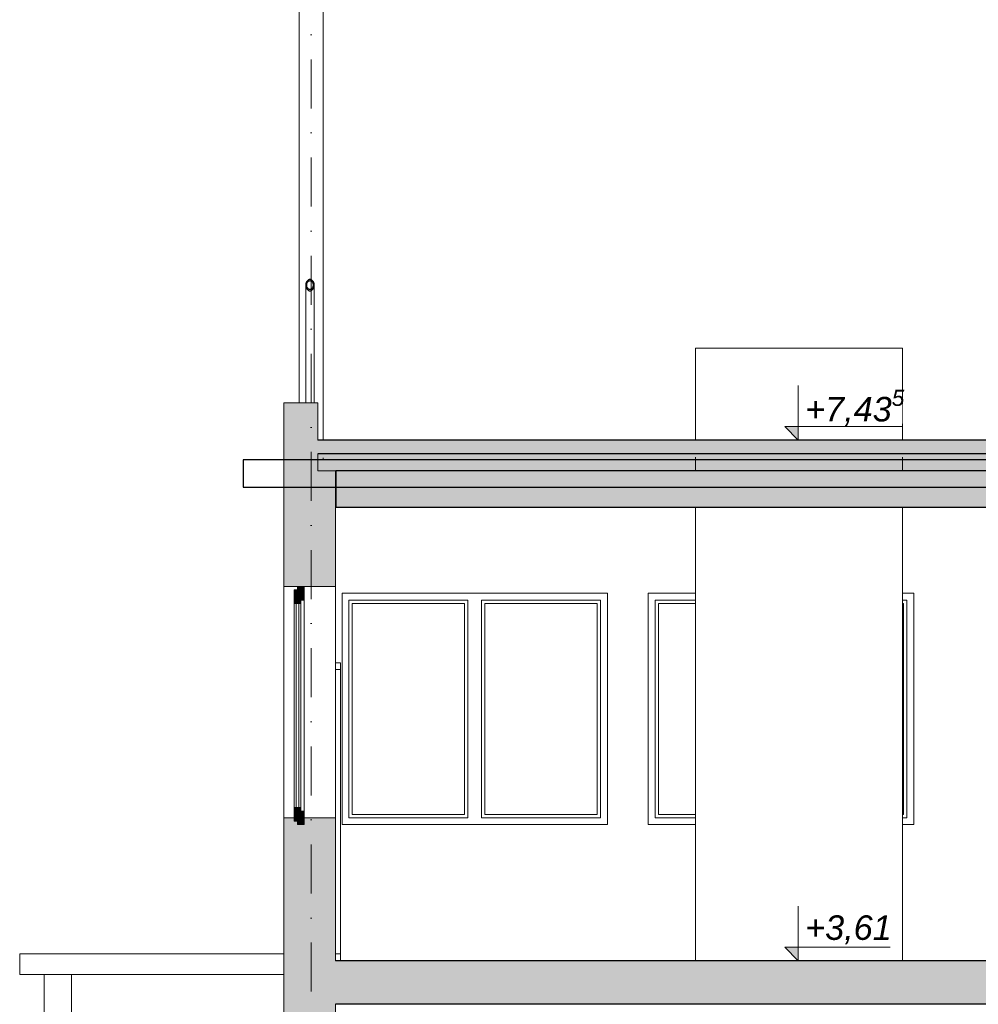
# Model space of a CAD drawing. Header units: centimetres. Extents: x -1103 to 10505, y -997 to 1780.
# Tile 2 of 102: x -1043 to -339, y 329 to 1052. Entities that reach past the tile are written whole.
import ezdxf
from ezdxf.enums import TextEntityAlignment as Align

# ---------------------------------------------------------------- set-up
doc = ezdxf.new("R2010")
doc.units = ezdxf.units.CM
doc.header["$LTSCALE"] = 0.1
doc.header["$MEASUREMENT"] = 0
doc.linetypes.add('Kropki i Kreski', pattern=[720, 360, -180, 0, -180])
doc.linetypes.add('Wipeout_Contour', pattern=[1000, 0, -1000])
for name, color, linetype in [('2_dachy.ISTN', 7, 'Continuous'), ('2_lądowisko_IFC.ISTN', 7, 'Continuous'), ('2_stropy.ISTN', 7, 'Continuous'), ('2_słupy.K_IR', 7, 'Continuous'), ('2_ściany wewnętrzne.ISTN', 7, 'Continuous'), ('2_ściany zewnętrzne.ISTN', 7, 'Continuous'), ('3_wypełnienia.K_IR', 7, 'Continuous'), ('4_osie.ISTN', 7, 'Continuous'), ('5_wymiary.K_IR', 7, 'Continuous')]:
    doc.layers.add(name, color=color, linetype=linetype)
doc.styles.add('GENERATED_STYLE_1', font='txt')
doc.styles.add('GENERATED_STYLE_3', font='txt')

# ---------------------------------------------------------------- blocks, each defined once
blk = doc.blocks.new('ElemPrzekroju_7_1')
at = {"layer": '2_stropy.ISTN', "linetype": 'Continuous', "lineweight": 0}
blk.add_hatch(color=252, dxfattribs=at).paths.add_polyline_path([(-810.91, 329), (1553.14, 329), (1553.14, 361), (-810.91, 361)])
at = {"layer": '2_stropy.ISTN', "color": 252, "linetype": 'Continuous', "lineweight": 30}
for p, q in [((1553.14, 361), (-810.91, 361)), ((1553.14, 329), (-810.91, 329))]:
    blk.add_line(p, q, dxfattribs=at)
blk = doc.blocks.new('ElemPrzekroju_43_1')
at = {"layer": '2_ściany zewnętrzne.ISTN', "linetype": 'Continuous', "lineweight": 0}
blk.add_hatch(color=252, dxfattribs=at).paths.add_polyline_path([(-810.91, 366), (-848.91, 366), (-848.91, 361), (-810.91, 361)])
at = {"layer": '2_ściany zewnętrzne.ISTN', "color": 252, "linetype": 'Continuous', "lineweight": 0}
for p, q in [((-848.91, 366), (-848.91, 361)), ((-810.91, 366), (-810.91, 361))]:
    blk.add_line(p, q, dxfattribs=at)
blk = doc.blocks.new('ElemPrzekroju_47_1')
at = {"layer": '2_ściany zewnętrzne.ISTN', "linetype": 'Continuous', "lineweight": 0}
blk.add_hatch(color=252, dxfattribs=at).paths.add_polyline_path([(-810.91, 0), (-810.91, 361), (-848.91, 361), (-848.91, 0)])
at = {"layer": '2_ściany zewnętrzne.ISTN', "color": 252, "linetype": 'Continuous', "lineweight": 0}
for p, q in [((-848.91, 361), (-848.91, 0)), ((-810.91, 329), (-810.91, 0))]:
    blk.add_line(p, q, dxfattribs=at)
blk = doc.blocks.new('ElemPrzekroju_50_1')
at = {"layer": '2_stropy.ISTN', "linetype": 'Continuous', "lineweight": 0}
blk.add_hatch(color=252, dxfattribs=at).paths.add_polyline_path([(-810.83, 694), (1399.05, 694), (1399.05, 721), (-810.83, 721)])
at = {"layer": '2_stropy.ISTN', "color": 252, "linetype": 'Continuous', "lineweight": 30}
for p, q in [((-810.83, 721), (-810.83, 694)), ((1399.05, 721), (-810.83, 721)), ((1399.05, 694), (-810.83, 694))]:
    blk.add_line(p, q, dxfattribs=at)
blk = doc.blocks.new('ElemPrzekroju_58_1')
at = {"layer": '2_ściany zewnętrzne.ISTN', "linetype": 'Continuous', "lineweight": 0}
for points in [[(-838.91, 628.5), (-836.41, 628.5), (-836.41, 626), (-833.91, 626), (-833.91, 631), (-838.91, 631)], [(-836.41, 623.5), (-836.41, 628.5), (-841.41, 628.5), (-841.41, 623.5)], [(-836.41, 468.5), (-841.41, 468.5), (-841.41, 463.5), (-836.41, 463.5)], [(-836.41, 466), (-836.41, 463.5), (-838.91, 463.5), (-838.91, 461), (-833.91, 461), (-833.91, 466)]]:
    blk.add_hatch(color=252, dxfattribs=at).paths.add_polyline_path(points)
at = {"layer": '2_ściany zewnętrzne.ISTN', "color": 252, "linetype": 'Continuous', "lineweight": 13}
for p, q in [((-838.91, 631), (-838.91, 628.5)), ((-836.41, 631), (-838.91, 631)), ((-833.91, 631), (-833.91, 626)), ((-841.41, 628.5), (-841.41, 623.5)), ((-836.41, 623.5), (-841.41, 623.5)), ((-836.41, 628.5), (-838.91, 628.5)), ((-833.91, 626), (-836.41, 626)), ((-841.41, 468.5), (-841.41, 463.5)), ((-838.91, 463.5), (-838.91, 461)), ((-833.91, 466), (-833.91, 461)), ((-833.91, 461), (-838.91, 461))]:
    blk.add_line(p, q, dxfattribs=at)
at = {"layer": '2_ściany zewnętrzne.ISTN', "color": 252, "linetype": 'Continuous', "lineweight": 13, "flags": 128}
for points in [[(-839.91, 623.5), (-839.91, 473.5), (-839.91, 468.5)], [(-837.91, 468.5), (-837.91, 473.5), (-837.91, 623.5)], [(-836.41, 628.5), (-836.41, 626), (-836.41, 623.5)], [(-836.41, 463.5), (-838.91, 463.5), (-841.41, 463.5)], [(-836.41, 468.5), (-836.41, 466), (-836.41, 463.5)]]:
    blk.add_lwpolyline(points, dxfattribs=at)
blk = doc.blocks.new('ElemPrzekroju_61_1')
at = {"layer": '2_ściany zewnętrzne.ISTN', "color": 252, "linetype": 'Continuous', "lineweight": 13}
for p, q in [((-806.15, 631), (-611.15, 631)), ((-806.15, 461), (-806.15, 631)), ((-611.15, 631), (-611.15, 461)), ((-801.15, 626), (-801.15, 466)), ((-713.65, 626), (-801.15, 626)), ((-798.65, 623.5), (-798.65, 468.5)), ((-716.15, 623.5), (-798.65, 623.5)), ((-716.15, 468.5), (-716.15, 623.5)), ((-713.65, 466), (-713.65, 626)), ((-703.65, 626), (-703.65, 466)), ((-616.15, 626), (-703.65, 626)), ((-701.15, 623.5), (-701.15, 468.5)), ((-618.65, 623.5), (-701.15, 623.5)), ((-618.65, 468.5), (-618.65, 623.5)), ((-616.15, 466), (-616.15, 626)), ((-801.15, 466), (-713.65, 466)), ((-798.65, 468.5), (-716.15, 468.5)), ((-703.65, 466), (-616.15, 466)), ((-701.15, 468.5), (-618.65, 468.5)), ((-611.15, 461), (-806.15, 461))]:
    blk.add_line(p, q, dxfattribs=at)
blk = doc.blocks.new('ElemPrzekroju_62_1')
at = {"layer": '2_ściany zewnętrzne.ISTN', "color": 252, "linetype": 'Continuous', "lineweight": 13}
for p, q in [((-581.13, 461), (-581.13, 631)), ((-581.13, 631), (-546.57, 631)), ((-394.47, 631), (-386.13, 631)), ((-386.13, 631), (-386.13, 461)), ((-576.13, 626), (-576.13, 466)), ((-546.57, 626), (-576.13, 626)), ((-573.63, 623.5), (-573.63, 468.5)), ((-546.57, 623.5), (-573.63, 623.5)), ((-391.13, 626), (-394.47, 626)), ((-393.63, 623.5), (-394.47, 623.5)), ((-393.63, 468.5), (-393.63, 623.5)), ((-391.13, 466), (-391.13, 626)), ((-576.13, 466), (-546.57, 466)), ((-573.63, 468.5), (-546.57, 468.5)), ((-394.47, 468.5), (-393.63, 468.5)), ((-394.47, 466), (-391.13, 466)), ((-546.57, 461), (-581.13, 461)), ((-386.13, 461), (-394.47, 461))]:
    blk.add_line(p, q, dxfattribs=at)
blk = doc.blocks.new('ElemPrzekroju_68_1')
at = {"layer": '2_ściany wewnętrzne.ISTN', "color": 252, "linetype": 'Continuous', "lineweight": 13}
for p, q in [((-546.57, 811), (-394.47, 811)), ((-546.57, 811), (-546.57, 743.55)), ((-394.47, 811), (-394.47, 743.55)), ((-546.57, 731), (-546.57, 721)), ((-394.47, 731), (-394.47, 721)), ((-546.57, 694), (-546.57, 361)), ((-394.47, 694), (-394.47, 361))]:
    blk.add_line(p, q, dxfattribs=at)
blk = doc.blocks.new('ElemPrzekroju_71_1')
at = {"layer": '2_ściany zewnętrzne.ISTN', "linetype": 'Continuous', "lineweight": 0}
blk.add_hatch(color=252, dxfattribs=at).paths.add_polyline_path([(-848.91, 721), (-823.91, 721), (-823.91, 771), (-848.91, 771)])
at = {"layer": '2_ściany zewnętrzne.ISTN', "color": 252, "linetype": 'Continuous', "lineweight": 0}
for p, q in [((-848.91, 771), (-848.91, 721)), ((-823.91, 771), (-848.91, 771)), ((-823.91, 771), (-823.91, 743.55)), ((-823.91, 733.54), (-823.91, 721))]:
    blk.add_line(p, q, dxfattribs=at)
blk = doc.blocks.new('ElemPrzekroju_97_1')
at = {"layer": '2_lądowisko_IFC.ISTN', "color": 252, "linetype": 'Continuous', "lineweight": 9}
for p, q in [((-837.71, 771), (-837.71, 1380)), ((-820.11, 743.55), (-820.11, 1279.2)), ((-832.73, 771), (-832.73, 857.41)), ((-832.1, 854.88), (-832.1, 857.41)), ((-827.33, 854.88), (-827.33, 857.41)), ((-826.7, 771), (-826.7, 857.41)), ((-820.11, 729), (-820.11, 730.51))]:
    blk.add_line(p, q, dxfattribs=at)
at = {"layer": '2_lądowisko_IFC.ISTN', "color": 252, "linetype": 'Continuous', "lineweight": 30}
for p, q in [((-878.91, 729), (-878.91, 709)), ((1591.14, 729), (-878.91, 729)), ((-878.91, 709), (1591.14, 709))]:
    blk.add_line(p, q, dxfattribs=at)
at = {"layer": '2_lądowisko_IFC.ISTN', "color": 252, "linetype": 'Continuous', "lineweight": 30, "flags": 128}
for points in [[(-832.67, 856.6), (-832.5, 855.81), (-832.22, 855.09), (-831.84, 854.45), (-831.39, 853.93), (-830.87, 853.55), (-830.3, 853.31), (-829.71, 853.23), (-829.12, 853.31), (-828.56, 853.55), (-828.04, 853.93), (-827.58, 854.45), (-827.21, 855.09), (-826.93, 855.81), (-826.75, 856.6), (-826.7, 857.41), (-826.75, 858.23), (-826.93, 859.02), (-827.21, 859.74), (-827.58, 860.37), (-828.04, 860.89), (-828.56, 861.28), (-829.12, 861.52), (-829.71, 861.6), (-830.3, 861.52), (-830.87, 861.28), (-831.39, 860.89), (-831.84, 860.37), (-832.22, 859.74), (-832.5, 859.02), (-832.67, 858.23), (-832.73, 857.41)], [(-832.05, 858.06), (-831.92, 858.68), (-831.7, 859.25), (-831.4, 859.75), (-831.04, 860.17), (-830.62, 860.47), (-830.18, 860.66), (-829.71, 860.72), (-829.25, 860.66), (-828.8, 860.47), (-828.39, 860.17), (-828.03, 859.75), (-827.73, 859.25), (-827.51, 858.68), (-827.37, 858.06), (-827.33, 857.41), (-827.37, 856.77), (-827.51, 856.15), (-827.73, 855.57), (-828.03, 855.07), (-828.39, 854.66), (-828.8, 854.35), (-829.25, 854.17), (-829.71, 854.1), (-830.18, 854.17), (-830.62, 854.35), (-831.04, 854.66), (-831.4, 855.07), (-831.7, 855.57), (-831.92, 856.15), (-832.05, 856.77), (-832.1, 857.41)]]:
    blk.add_lwpolyline(points, close=True, dxfattribs=at)
blk = doc.blocks.new('ElemPrzekroju_112_1')
at = {"layer": '2_dachy.ISTN', "linetype": 'Continuous', "lineweight": 0}
blk.add_hatch(color=252, dxfattribs=at).paths.add_polyline_path([(-823.91, 743.55), (-823.91, 733.54), (1566.14, 733.54), (1566.14, 743.55)])
at = {"layer": '2_dachy.ISTN', "color": 252, "linetype": 'Continuous', "lineweight": 30}
for p, q in [((1566.14, 743.55), (-823.91, 743.55)), ((1566.14, 733.54), (-823.91, 733.54))]:
    blk.add_line(p, q, dxfattribs=at)
blk = doc.blocks.new('ElemPrzekroju_253_1')
at = {"layer": '2_ściany zewnętrzne.ISTN', "color": 252, "linetype": 'Continuous', "lineweight": 13}
for p, q in [((-810.91, 575), (-807.41, 575)), ((-807.41, 361), (-807.41, 366))]:
    blk.add_line(p, q, dxfattribs=at)
blk = doc.blocks.new('ElemPrzekroju_254_1')
at = {"layer": '2_stropy.ISTN', "color": 252, "linetype": 'Continuous', "lineweight": 0}
for p, q in [((-1042.98, 351), (-1042.98, 366)), ((-1042.98, 366), (-848.91, 366)), ((-1042.98, 351), (-848.91, 351))]:
    blk.add_line(p, q, dxfattribs=at)
blk = doc.blocks.new('ElemPrzekroju_255_1')
at = {"layer": '2_słupy.K_IR', "color": 252, "linetype": 'Continuous', "lineweight": 0}
for p, q in [((-1024.91, 128.04), (-1024.91, 351)), ((-1004.91, 128.03), (-1004.91, 351)), ((-1024.91, 101.72), (-1024.91, 115.76)), ((-1004.91, 101.72), (-1004.91, 115.75)), ((-1024.91, 101.72), (-1004.91, 101.72))]:
    blk.add_line(p, q, dxfattribs=at)
blk = doc.blocks.new('ElemPrzekroju_257_1')
at = {"layer": '2_ściany zewnętrzne.ISTN', "linetype": 'Continuous', "lineweight": 0}
for points in [[(-810.91, 721), (-848.91, 721), (-848.91, 636), (-838.91, 636), (-810.91, 636)], [(-810.91, 366), (-810.91, 466), (-838.91, 466), (-848.91, 466), (-848.91, 366)]]:
    blk.add_hatch(color=252, dxfattribs=at).paths.add_polyline_path(points)
at = {"layer": '2_ściany zewnętrzne.ISTN', "color": 252, "linetype": 'Continuous', "lineweight": 0}
for p, q in [((-848.91, 721), (-848.91, 636)), ((-810.91, 721), (-823.91, 721)), ((-810.91, 721), (-810.91, 636)), ((-838.91, 636), (-848.91, 636)), ((-810.91, 636), (-833.91, 636)), ((-848.91, 466), (-848.91, 366)), ((-838.91, 466), (-848.91, 466)), ((-810.91, 466), (-836.41, 466)), ((-810.91, 466), (-810.91, 366))]:
    blk.add_line(p, q, dxfattribs=at)
blk = doc.blocks.new('ElemPrzekroju_258_1')
at = {"layer": '2_ściany zewnętrzne.ISTN', "linetype": 'Continuous', "lineweight": 0}
for points in [[(-836.41, 628.5), (-836.41, 633.5), (-841.41, 633.5), (-841.41, 628.5)], [(-838.91, 633.5), (-836.41, 633.5), (-836.41, 631), (-833.91, 631), (-833.91, 636), (-838.91, 636)], [(-836.41, 473.5), (-841.41, 473.5), (-841.41, 468.5), (-836.41, 468.5)], [(-836.41, 471), (-836.41, 468.5), (-838.91, 468.5), (-838.91, 466), (-833.91, 466), (-833.91, 471)]]:
    blk.add_hatch(color=252, dxfattribs=at).paths.add_polyline_path(points)
at = {"layer": '2_ściany zewnętrzne.ISTN', "color": 252, "linetype": 'Continuous', "lineweight": 13}
for p, q in [((-848.91, 466), (-848.91, 636)), ((-841.41, 633.5), (-841.41, 628.5)), ((-838.91, 636), (-838.91, 633.5)), ((-833.91, 636), (-838.91, 636)), ((-833.91, 636), (-833.91, 631)), ((-810.91, 636), (-810.91, 466)), ((-841.41, 473.5), (-841.41, 623.5)), ((-839.91, 628.5), (-839.91, 623.5)), ((-837.91, 623.5), (-837.91, 628.5)), ((-836.41, 473.5), (-836.41, 623.5)), ((-833.91, 471), (-833.91, 626)), ((-841.41, 473.5), (-841.41, 468.5)), ((-836.41, 473.5), (-841.41, 473.5)), ((-833.91, 471), (-836.41, 471)), ((-833.91, 471), (-833.91, 466)), ((-838.91, 468.5), (-838.91, 466)), ((-836.41, 468.5), (-838.91, 468.5)), ((-836.41, 466), (-838.91, 466))]:
    blk.add_line(p, q, dxfattribs=at)
at = {"layer": '2_ściany zewnętrzne.ISTN', "color": 252, "linetype": 'Continuous', "lineweight": 13, "flags": 128}
for points in [[(-836.41, 633.5), (-838.91, 633.5), (-841.41, 633.5)], [(-836.41, 633.5), (-836.41, 631), (-836.41, 628.5)], [(-836.41, 473.5), (-836.41, 471), (-836.41, 468.5)]]:
    blk.add_lwpolyline(points, dxfattribs=at)
blk = doc.blocks.new('ElemPrzekroju_259_1')
at = {"layer": '2_ściany zewnętrzne.ISTN', "color": 252, "linetype": 'Continuous', "lineweight": 13}
for p, q in [((-810.91, 580), (-807.41, 580)), ((-807.41, 576), (-807.41, 580)), ((-807.41, 366), (-807.41, 576)), ((-810.91, 366), (-807.41, 366))]:
    blk.add_line(p, q, dxfattribs=at)
blk = doc.blocks.new('Standardowy znacznik osi[1]_1', base_point=(-828.91, 1700))
at = {"layer": '4_osie.ISTN', "color": 252, "linetype": 'Kropki i Kreski', "lineweight": 15}
blk.add_line((-828.91, 1600), (-828.91, -300), dxfattribs=at)
at = {"layer": '4_osie.ISTN', "color": 252, "lineweight": 0, "style": 'GENERATED_STYLE_1'}
blk.add_attdef('AC_MarkerText_1', text='', height=35, rotation=360, dxfattribs=at).set_placement((-828.91, 1742), align=Align.MIDDLE_CENTER)
blk = doc.blocks.new('Wymiary_3_1', base_point=(-470.92, -355))
at = {"layer": '5_wymiary.K_IR', "linetype": 'Continuous', "lineweight": 0}
for points in [[(-470.92, 743.55), (-470.92, 753.55), (-480.92, 753.55)], [(-470.92, 361), (-470.92, 371), (-480.92, 371)]]:
    blk.add_hatch(color=252, dxfattribs=at).paths.add_polyline_path(points)
at = {"layer": '5_wymiary.K_IR', "color": 252, "linetype": 'Continuous', "lineweight": 0}
for p, q in [((-470.92, 743.55), (-470.92, 783.55)), ((-470.92, 743.55), (-480.92, 753.55)), ((-480.92, 753.55), (-470.92, 753.55)), ((-470.92, 753.55), (-394.53, 753.55)), ((-470.92, 743.55), (-478.42, 743.55)), ((-470.92, 743.55), (-463.42, 743.55)), ((-470.92, 361), (-470.92, 401)), ((-470.92, 361), (-480.92, 371)), ((-480.92, 371), (-470.92, 371)), ((-470.92, 371), (-403.54, 371)), ((-470.92, 361), (-478.42, 361)), ((-470.92, 361), (-463.42, 361))]:
    blk.add_line(p, q, dxfattribs=at)
at = {"color": 254, "linetype": 'Wipeout_Contour', "lineweight": 0, "ltscale": 3511.423637}
blk.add_wipeout([(-465.92, 755.55), (-394.53, 755.55), (-394.53, 773.55), (-465.92, 773.55)], dxfattribs=at).dxf.layer = '5_wymiary.K_IR'
at = {"color": 254, "linetype": 'Wipeout_Contour', "lineweight": 0, "ltscale": 2316.565529}
blk.add_wipeout([(-465.92, 373), (-403.54, 373), (-403.54, 391), (-465.92, 391)], dxfattribs=at).dxf.layer = '5_wymiary.K_IR'
at = {"layer": '5_wymiary.K_IR', "color": 252, "lineweight": 0, "char_height": 18, "attachment_point": 7, "style": 'GENERATED_STYLE_3'}
for s, insert in [('\\A1;{\\pql;\\fArial|b0|i1|c238|p38;+7,43\\fArial|b0|i1|c238|p38;\\A1{\\H.66x;\\S5^  ;}}', (-465.92, 751.99)), ('\\A1;{\\pql;\\fArial|b0|i1|c238|p38;+3,61}', (-465.92, 373))]:
    blk.add_mtext(s, dxfattribs=dict(at, insert=insert))

msp = doc.modelspace()

# ---------------------------------------------------------------- hatches: boundary and pattern name
at = {"layer": '3_wypełnienia.K_IR', "linetype": 'Continuous', "lineweight": 0}
msp.add_hatch(color=252, dxfattribs=at).paths.add_polyline_path([(-823.91, 740.54), (1566.14, 740.54), (1566.14, 721), (-823.91, 721)])

# ---------------------------------------------------------------- block references
at = {"layer": '2_dachy.ISTN', "lineweight": 0}
msp.add_blockref('ElemPrzekroju_112_1', (0, 0), dxfattribs=at)
at = {"layer": '2_lądowisko_IFC.ISTN', "lineweight": 0}
msp.add_blockref('ElemPrzekroju_97_1', (0, 0), dxfattribs=at)
at = {"layer": '2_stropy.ISTN', "lineweight": 0}
for name in ['ElemPrzekroju_50_1', 'ElemPrzekroju_254_1', 'ElemPrzekroju_7_1']:
    msp.add_blockref(name, (0, 0), dxfattribs=at)
at = {"layer": '2_słupy.K_IR', "lineweight": 0}
msp.add_blockref('ElemPrzekroju_255_1', (0, 0), dxfattribs=at)
at = {"layer": '2_ściany wewnętrzne.ISTN', "lineweight": 0}
msp.add_blockref('ElemPrzekroju_68_1', (0, 0), dxfattribs=at)
at = {"layer": '2_ściany zewnętrzne.ISTN', "lineweight": 0}
for name in ['ElemPrzekroju_71_1', 'ElemPrzekroju_257_1', 'ElemPrzekroju_258_1', 'ElemPrzekroju_58_1', 'ElemPrzekroju_61_1', 'ElemPrzekroju_62_1', 'ElemPrzekroju_259_1', 'ElemPrzekroju_253_1', 'ElemPrzekroju_43_1', 'ElemPrzekroju_47_1']:
    msp.add_blockref(name, (0, 0), dxfattribs=at)
at = {"layer": '4_osie.ISTN', "color": 252, "linetype": 'Continuous', "lineweight": 0}
msp.add_blockref('Standardowy znacznik osi[1]_1', (-828.91, 1700), dxfattribs=at)

# ---------------------------------------------------------------- next in the draw order: block references
at = {"layer": '5_wymiary.K_IR', "color": 252, "linetype": 'Continuous', "lineweight": 0}
msp.add_blockref('Wymiary_3_1', (-470.92, -355), dxfattribs=at)

doc.saveas('drawing.dxf')
